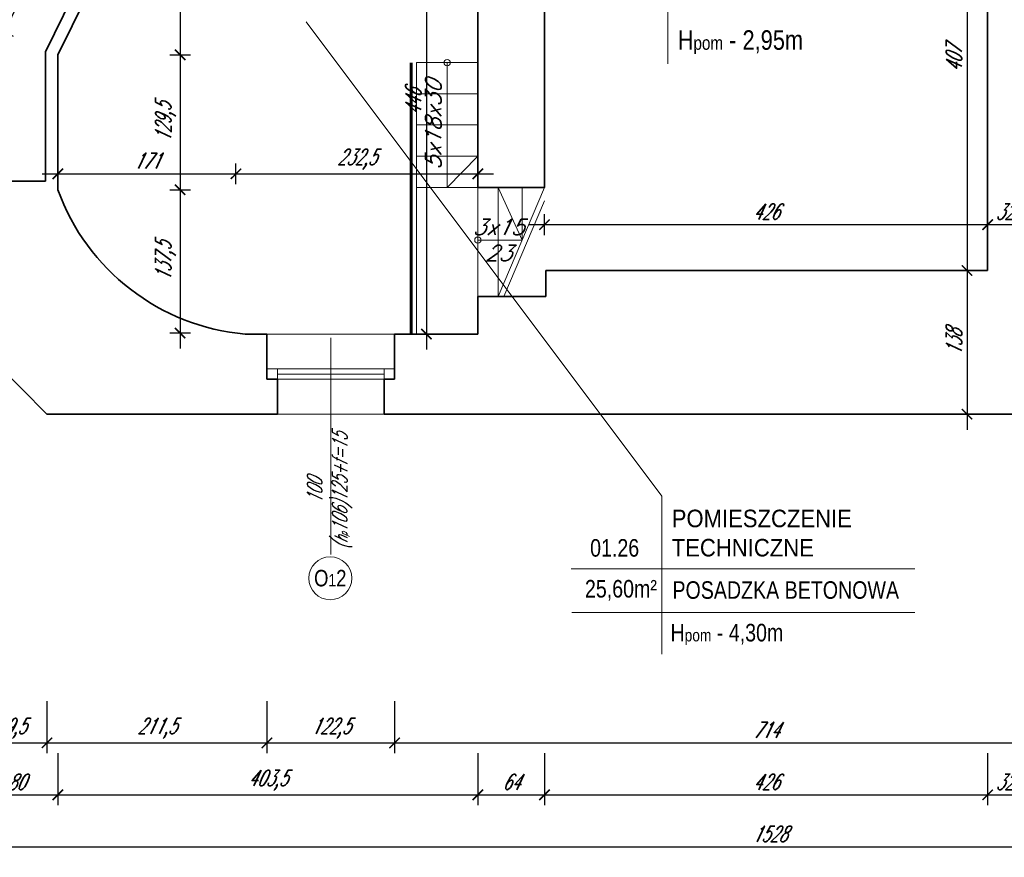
# Model space of a CAD drawing. Header units: millimetres. Extents: x 402 to 79005, y -7782 to 89952.
# Tile 206 of 256: x 24204 to 25150, y 35200 to 36005. Entities that reach past the tile are written whole.
import ezdxf

# ---------------------------------------------------------------- set-up
doc = ezdxf.new("R2010")
doc.units = ezdxf.units.MM
doc.header["$LTSCALE"] = 10
doc.layers.get('0').update_dxf_attribs({"lineweight": 0})
doc.layers.get('Defpoints').update_dxf_attribs({"color": 253})
for name, color, linetype, lineweight in [('01 parter - ściany', 253, 'Continuous', 35), ('03-01_okna', 253, 'Continuous', 15), ('03-02_schody', 253, 'Continuous', 5), ('04-1_widok', 253, 'Continuous', 5), ('05-01_wymiary', 253, 'Continuous', 5), ('05-03_opis', 253, 'Continuous', 5)]:
    doc.layers.add(name, color=color, linetype=linetype, lineweight=lineweight)
doc.styles.add('ariel', font='ARIAL.TTF', dxfattribs={"width": 0.8})
doc.styles.add('ariel_wym', font='simplex.shx', dxfattribs={"width": 0.65, "oblique": 25})
doc.dimstyles.new('ariel 50', dxfattribs={"dimtxt": 15, "dimasz": 10, "dimexe": 10, "dimexo": 0, "dimgap": 5, "dimtad": 1, "dimdec": 1, "dimrnd": 0.5, "dimtxsty": 'ariel_wym', "dimblk": 'ARCHTICK', "dimcen": 2.5, "dimdle": 15, "dimazin": 0, "dimtfac": 1, "dimtdec": 1, "dimtix": 1, "dimtmove": 0, "dimatfit": 3, "dimldrblk": 'DOT', "dimfxl": 0, "dimarcsym": 0})
doc.dimstyles.new('ariel 50 wnętrze', dxfattribs={"dimtxt": 15, "dimasz": 10, "dimexe": 10, "dimexo": 0, "dimgap": 5, "dimtad": 1, "dimdec": 1, "dimrnd": 0.5, "dimtxsty": 'ariel_wym', "dimblk": 'ARCHTICK', "dimcen": 2.5, "dimdle": 15, "dimazin": 0, "dimtfac": 1, "dimtdec": 1, "dimtix": 1, "dimtmove": 0, "dimatfit": 3, "dimldrblk": 'DOT', "dimfxl": 0, "dimarcsym": 0})

# ---------------------------------------------------------------- blocks, each defined once
blk = doc.blocks.new('_ArchTick')
at = {"color": 0, "linetype": 'ByBlock', "const_width": 0.15}
blk.add_lwpolyline([(-0.5, -0.5), (0.5, 0.5)], dxfattribs=at)
blk = doc.blocks.new('*D934')
at = {"layer": '05-01_wymiary', "color": 0, "lineweight": -2}
for p, q in [((24160.83, 35350), (24160.83, 35300)), ((24230.21, 35350), (24230.21, 35300)), ((24145.83, 35310), (24245.21, 35310))]:
    blk.add_line(p, q, dxfattribs=at)
at = {"layer": 'Defpoints', "color": 0}
for p in [(24160.83, 35610.83), (24230.21, 35540.83), (24230.21, 35310)]:
    blk.add_point(p, dxfattribs=at)
at = {"layer": '05-01_wymiary', "color": 0, "lineweight": -2, "xscale": 10, "yscale": 10, "zscale": 10, "rotation": 180}
blk.add_blockref('_ArchTick', (24160.83, 35310), dxfattribs=at)
at = {"layer": '05-01_wymiary', "color": 0, "lineweight": -2, "xscale": 10, "yscale": 10, "zscale": 10}
blk.add_blockref('_ArchTick', (24230.21, 35310), dxfattribs=at)
at = {"layer": '05-01_wymiary', "color": 0, "insert": (24195.52, 35323.93), "char_height": 15, "attachment_point": 5, "style": 'ariel_wym'}
blk.add_mtext('69,5', dxfattribs=at)
blk = doc.blocks.new('_Dot')
at = {"color": 0, "linetype": 'ByBlock', "lineweight": -2}
blk.add_line((-0.5, 0), (-1, 0), dxfattribs=at)
at = {"color": 0, "linetype": 'ByBlock', "const_width": 0.5}
blk.add_lwpolyline([(-0.25, 0, 1), (0.25, 0, 1)], format="xyb", close=True, dxfattribs=at)
blk = doc.blocks.new('*D935')
at = {"layer": '05-01_wymiary', "color": 0, "lineweight": -2}
for p, q in [((24230.21, 35350), (24230.21, 35300)), ((24441.63, 35350), (24441.63, 35300)), ((24215.21, 35310), (24456.63, 35310))]:
    blk.add_line(p, q, dxfattribs=at)
at = {"layer": 'Defpoints', "color": 0}
for p in [(24441.63, 35617.83), (24230.21, 35540.83), (24441.63, 35310)]:
    blk.add_point(p, dxfattribs=at)
at = {"layer": '05-01_wymiary', "color": 0, "lineweight": -2, "xscale": 10, "yscale": 10, "zscale": 10, "rotation": 180}
blk.add_blockref('_ArchTick', (24230.21, 35310), dxfattribs=at)
at = {"layer": '05-01_wymiary', "color": 0, "lineweight": -2, "xscale": 10, "yscale": 10, "zscale": 10}
blk.add_blockref('_ArchTick', (24441.63, 35310), dxfattribs=at)
at = {"layer": '05-01_wymiary', "color": 0, "insert": (24335.92, 35323.93), "char_height": 15, "attachment_point": 5, "style": 'ariel_wym'}
blk.add_mtext('211,5', dxfattribs=at)
blk = doc.blocks.new('*D936')
at = {"layer": '05-01_wymiary', "color": 0, "lineweight": -2}
for p, q in [((24441.63, 35350), (24441.63, 35300)), ((24564.33, 35350), (24564.33, 35300)), ((24426.63, 35310), (24579.33, 35310))]:
    blk.add_line(p, q, dxfattribs=at)
at = {"layer": 'Defpoints', "color": 0}
for p in [(24441.63, 35617.83), (24564.33, 35617.83), (24564.33, 35310)]:
    blk.add_point(p, dxfattribs=at)
at = {"layer": '05-01_wymiary', "color": 0, "lineweight": -2, "xscale": 10, "yscale": 10, "zscale": 10, "rotation": 180}
blk.add_blockref('_ArchTick', (24441.63, 35310), dxfattribs=at)
at = {"layer": '05-01_wymiary', "color": 0, "lineweight": -2, "xscale": 10, "yscale": 10, "zscale": 10}
blk.add_blockref('_ArchTick', (24564.33, 35310), dxfattribs=at)
at = {"layer": '05-01_wymiary', "color": 0, "insert": (24502.98, 35323.93), "char_height": 15, "attachment_point": 5, "style": 'ariel_wym'}
blk.add_mtext('122,5', dxfattribs=at)
blk = doc.blocks.new('*D937')
at = {"layer": '05-01_wymiary', "color": 0, "lineweight": -2}
for p, q in [((24564.33, 35350), (24564.33, 35300)), ((25278.39, 35350), (25278.39, 35300)), ((24549.33, 35310), (25293.39, 35310))]:
    blk.add_line(p, q, dxfattribs=at)
at = {"layer": 'Defpoints', "color": 0}
for p in [(24564.33, 35617.83), (25278.39, 35617.83), (25278.39, 35310)]:
    blk.add_point(p, dxfattribs=at)
at = {"layer": '05-01_wymiary', "color": 0, "lineweight": -2, "xscale": 10, "yscale": 10, "zscale": 10, "rotation": 180}
blk.add_blockref('_ArchTick', (24564.33, 35310), dxfattribs=at)
at = {"layer": '05-01_wymiary', "color": 0, "lineweight": -2, "xscale": 10, "yscale": 10, "zscale": 10}
blk.add_blockref('_ArchTick', (25278.39, 35310), dxfattribs=at)
at = {"layer": '05-01_wymiary', "color": 0, "insert": (24921.36, 35322.5), "char_height": 15, "attachment_point": 5, "style": 'ariel_wym'}
blk.add_mtext('714', dxfattribs=at)
blk = doc.blocks.new('*D13')
at = {"layer": '05-01_wymiary', "color": 0, "lineweight": -2}
for p, q in [((24160.83, 35300), (24160.83, 35250)), ((24240.63, 35300), (24240.63, 35250)), ((24145.83, 35260), (24255.63, 35260))]:
    blk.add_line(p, q, dxfattribs=at)
at = {"layer": 'Defpoints', "color": 0}
for p in [(24240.63, 35841.77), (24160.83, 35696.05), (24240.63, 35260)]:
    blk.add_point(p, dxfattribs=at)
at = {"layer": '05-01_wymiary', "color": 0, "lineweight": -2, "xscale": 10, "yscale": 10, "zscale": 10, "rotation": 180}
blk.add_blockref('_ArchTick', (24160.83, 35260), dxfattribs=at)
at = {"layer": '05-01_wymiary', "color": 0, "lineweight": -2, "xscale": 10, "yscale": 10, "zscale": 10}
blk.add_blockref('_ArchTick', (24240.63, 35260), dxfattribs=at)
at = {"layer": '05-01_wymiary', "color": 0, "insert": (24200.73, 35272.5), "char_height": 15, "attachment_point": 5, "style": 'ariel_wym'}
blk.add_mtext('80', dxfattribs=at)
blk = doc.blocks.new('*D14')
at = {"layer": '05-01_wymiary', "color": 0, "lineweight": -2}
for p, q in [((24240.63, 35300), (24240.63, 35250)), ((24644.33, 35300), (24644.33, 35250)), ((24225.63, 35260), (24659.33, 35260))]:
    blk.add_line(p, q, dxfattribs=at)
at = {"layer": 'Defpoints', "color": 0}
for p in [(24240.63, 35841.77), (24644.33, 35844.05), (24644.33, 35260)]:
    blk.add_point(p, dxfattribs=at)
at = {"layer": '05-01_wymiary', "color": 0, "lineweight": -2, "xscale": 10, "yscale": 10, "zscale": 10, "rotation": 180}
blk.add_blockref('_ArchTick', (24240.63, 35260), dxfattribs=at)
at = {"layer": '05-01_wymiary', "color": 0, "lineweight": -2, "xscale": 10, "yscale": 10, "zscale": 10}
blk.add_blockref('_ArchTick', (24644.33, 35260), dxfattribs=at)
at = {"layer": '05-01_wymiary', "color": 0, "insert": (24442.48, 35273.93), "char_height": 15, "attachment_point": 5, "style": 'ariel_wym'}
blk.add_mtext('403,5', dxfattribs=at)
blk = doc.blocks.new('*D15')
at = {"layer": '05-01_wymiary', "color": 0, "lineweight": -2}
for p, q in [((24644.33, 35300), (24644.33, 35250)), ((24708.39, 35300), (24708.39, 35250)), ((24629.33, 35260), (24723.39, 35260))]:
    blk.add_line(p, q, dxfattribs=at)
at = {"layer": 'Defpoints', "color": 0}
for p in [(24644.33, 35844.05), (24708.39, 35844.05), (24708.39, 35260)]:
    blk.add_point(p, dxfattribs=at)
at = {"layer": '05-01_wymiary', "color": 0, "lineweight": -2, "xscale": 10, "yscale": 10, "zscale": 10, "rotation": 180}
blk.add_blockref('_ArchTick', (24644.33, 35260), dxfattribs=at)
at = {"layer": '05-01_wymiary', "color": 0, "lineweight": -2, "xscale": 10, "yscale": 10, "zscale": 10}
blk.add_blockref('_ArchTick', (24708.39, 35260), dxfattribs=at)
at = {"layer": '05-01_wymiary', "color": 0, "insert": (24676.36, 35272.5), "char_height": 15, "attachment_point": 5, "style": 'ariel_wym'}
blk.add_mtext('64', dxfattribs=at)
blk = doc.blocks.new('*D16')
at = {"layer": '05-01_wymiary', "color": 0, "lineweight": -2}
for p, q in [((24708.39, 35300), (24708.39, 35250)), ((25134.33, 35300), (25134.33, 35250)), ((24693.39, 35260), (25149.33, 35260))]:
    blk.add_line(p, q, dxfattribs=at)
at = {"layer": 'Defpoints', "color": 0}
for p in [(24708.39, 35844.05), (25134.33, 35764.14), (25134.33, 35260)]:
    blk.add_point(p, dxfattribs=at)
at = {"layer": '05-01_wymiary', "color": 0, "lineweight": -2, "xscale": 10, "yscale": 10, "zscale": 10, "rotation": 180}
blk.add_blockref('_ArchTick', (24708.39, 35260), dxfattribs=at)
at = {"layer": '05-01_wymiary', "color": 0, "lineweight": -2, "xscale": 10, "yscale": 10, "zscale": 10}
blk.add_blockref('_ArchTick', (25134.33, 35260), dxfattribs=at)
at = {"layer": '05-01_wymiary', "color": 0, "insert": (24921.36, 35272.5), "char_height": 15, "attachment_point": 5, "style": 'ariel_wym'}
blk.add_mtext('426', dxfattribs=at)
blk = doc.blocks.new('*D17')
at = {"layer": '05-01_wymiary', "color": 0, "lineweight": -2}
for p, q in [((25134.33, 35300), (25134.33, 35250)), ((25166.33, 35300), (25166.33, 35250)), ((25119.33, 35260), (25181.33, 35260))]:
    blk.add_line(p, q, dxfattribs=at)
at = {"layer": 'Defpoints', "color": 0}
for p in [(25134.33, 35764.14), (25166.33, 35739.05), (25166.33, 35260)]:
    blk.add_point(p, dxfattribs=at)
at = {"layer": '05-01_wymiary', "color": 0, "lineweight": -2, "xscale": 10, "yscale": 10, "zscale": 10, "rotation": 180}
blk.add_blockref('_ArchTick', (25134.33, 35260), dxfattribs=at)
at = {"layer": '05-01_wymiary', "color": 0, "lineweight": -2, "xscale": 10, "yscale": 10, "zscale": 10}
blk.add_blockref('_ArchTick', (25166.33, 35260), dxfattribs=at)
at = {"layer": '05-01_wymiary', "color": 0, "insert": (25150.33, 35272.5), "char_height": 15, "attachment_point": 5, "style": 'ariel_wym'}
blk.add_mtext('32', dxfattribs=at)
blk = doc.blocks.new('*D20')
at = {"layer": '05-01_wymiary', "color": 0, "lineweight": -2}
for p, q in [((24160.83, 35250), (24160.83, 35200)), ((25688.83, 35250), (25688.83, 35200)), ((24145.83, 35210), (25703.83, 35210))]:
    blk.add_line(p, q, dxfattribs=at)
at = {"layer": 'Defpoints', "color": 0}
for p in [(24160.83, 35696.05), (25688.83, 35696.05), (25688.83, 35210)]:
    blk.add_point(p, dxfattribs=at)
at = {"layer": '05-01_wymiary', "color": 0, "lineweight": -2, "xscale": 10, "yscale": 10, "zscale": 10, "rotation": 180}
blk.add_blockref('_ArchTick', (24160.83, 35210), dxfattribs=at)
at = {"layer": '05-01_wymiary', "color": 0, "lineweight": -2, "xscale": 10, "yscale": 10, "zscale": 10}
blk.add_blockref('_ArchTick', (25688.83, 35210), dxfattribs=at)
at = {"layer": '05-01_wymiary', "color": 0, "insert": (24924.83, 35222.5), "char_height": 15, "attachment_point": 5, "style": 'ariel_wym'}
blk.add_mtext('1528', dxfattribs=at)
blk = doc.blocks.new('*D367')
at = {"layer": '05-01_wymiary', "color": 0, "lineweight": -2}
for p, q in [((25114.49, 36185.98), (25114.49, 35749.14)), ((25124.49, 36170.98), (25104.49, 36170.98)), ((25124.49, 35764.14), (25104.49, 35764.14))]:
    blk.add_line(p, q, dxfattribs=at)
at = {"layer": 'Defpoints', "color": 0}
for p in [(25134.33, 36170.98), (25114.49, 35764.14), (25134.33, 35764.14)]:
    blk.add_point(p, dxfattribs=at)
at = {"layer": '05-01_wymiary', "color": 0, "lineweight": -2, "xscale": 10, "yscale": 10, "zscale": 10}
for p, rotation in [((25114.49, 36170.98), 90), ((25114.49, 35764.14), 270)]:
    blk.add_blockref('_ArchTick', p, dxfattribs=dict(at, rotation=rotation))
at = {"layer": '05-01_wymiary', "color": 0, "insert": (25101.99, 35967.56), "char_height": 15, "attachment_point": 5, "rotation": 90, "style": 'ariel_wym'}
blk.add_mtext('407', dxfattribs=at)
blk = doc.blocks.new('*D385')
at = {"layer": '05-01_wymiary', "color": 0, "lineweight": -2}
for p, q in [((24594.87, 36164.05), (24594.87, 35688.05)), ((24604.87, 36149.05), (24584.87, 36149.05)), ((24604.87, 35703.05), (24584.87, 35703.05))]:
    blk.add_line(p, q, dxfattribs=at)
at = {"layer": 'Defpoints', "color": 0}
for p in [(24620.33, 36149.05), (24594.87, 35703.05), (24644.33, 35703.05)]:
    blk.add_point(p, dxfattribs=at)
at = {"layer": '05-01_wymiary', "color": 0, "lineweight": -2, "xscale": 10, "yscale": 10, "zscale": 10}
for p, rotation in [((24594.87, 36149.05), 90), ((24594.87, 35703.05), 270)]:
    blk.add_blockref('_ArchTick', p, dxfattribs=dict(at, rotation=rotation))
at = {"layer": '05-01_wymiary', "color": 0, "insert": (24582.37, 35926.05), "char_height": 15, "attachment_point": 5, "rotation": 90, "style": 'ariel_wym'}
blk.add_mtext('446', dxfattribs=at)
blk = doc.blocks.new('*D388')
at = {"layer": '05-01_wymiary', "color": 0, "lineweight": -2}
for p, q in [((24358.16, 36104), (24358.16, 35956.45)), ((24348.16, 36089), (24368.16, 36089)), ((24348.16, 35971.45), (24368.16, 35971.45))]:
    blk.add_line(p, q, dxfattribs=at)
at = {"layer": 'Defpoints', "color": 0}
for p in [(24320.83, 36089), (24240.63, 35971.45), (24358.16, 35971.45)]:
    blk.add_point(p, dxfattribs=at)
at = {"layer": '05-01_wymiary', "color": 0, "lineweight": -2, "xscale": 10, "yscale": 10, "zscale": 10}
for p, rotation in [((24358.16, 36089), 90), ((24358.16, 35971.45), 270)]:
    blk.add_blockref('_ArchTick', p, dxfattribs=dict(at, rotation=rotation))
at = {"layer": '05-01_wymiary', "color": 0, "insert": (24344.23, 36030.22), "char_height": 15, "attachment_point": 5, "rotation": 90, "style": 'ariel_wym'}
blk.add_mtext('117,5', dxfattribs=at)
blk = doc.blocks.new('*D389')
at = {"layer": '05-01_wymiary', "color": 0, "lineweight": -2}
for p, q in [((24358.16, 35986.45), (24358.16, 35826.77)), ((24348.16, 35971.45), (24368.16, 35971.45)), ((24348.16, 35841.77), (24368.16, 35841.77))]:
    blk.add_line(p, q, dxfattribs=at)
at = {"layer": 'Defpoints', "color": 0}
for p in [(24240.63, 35971.45), (24240.63, 35841.77), (24358.16, 35841.77)]:
    blk.add_point(p, dxfattribs=at)
at = {"layer": '05-01_wymiary', "color": 0, "lineweight": -2, "xscale": 10, "yscale": 10, "zscale": 10}
for p, rotation in [((24358.16, 35971.45), 90), ((24358.16, 35841.77), 270)]:
    blk.add_blockref('_ArchTick', p, dxfattribs=dict(at, rotation=rotation))
at = {"layer": '05-01_wymiary', "color": 0, "insert": (24344.23, 35906.61), "char_height": 15, "attachment_point": 5, "rotation": 90, "style": 'ariel_wym'}
blk.add_mtext('129,5', dxfattribs=at)
blk = doc.blocks.new('*D390')
at = {"layer": '05-01_wymiary', "color": 0, "lineweight": -2}
for p, q in [((24358.16, 35856.77), (24358.16, 35689.03)), ((24348.16, 35841.77), (24368.16, 35841.77)), ((24368.16, 35704.03), (24348.16, 35704.03))]:
    blk.add_line(p, q, dxfattribs=at)
at = {"layer": 'Defpoints', "color": 0}
for p in [(24240.63, 35841.77), (24358.16, 35704.03), (24411.82, 35704.03)]:
    blk.add_point(p, dxfattribs=at)
at = {"layer": '05-01_wymiary', "color": 0, "lineweight": -2, "xscale": 10, "yscale": 10, "zscale": 10}
for p, rotation in [((24358.16, 35841.77), 90), ((24358.16, 35704.03), 270)]:
    blk.add_blockref('_ArchTick', p, dxfattribs=dict(at, rotation=rotation))
at = {"layer": '05-01_wymiary', "color": 0, "insert": (24344.23, 35772.9), "char_height": 15, "attachment_point": 5, "rotation": 90, "style": 'ariel_wym'}
blk.add_mtext('137,5', dxfattribs=at)
blk = doc.blocks.new('*D391')
at = {"layer": '05-01_wymiary', "color": 0, "lineweight": -2}
for p, q in [((24240.63, 35847.1), (24240.63, 35867.1)), ((24411.82, 35847.1), (24411.82, 35867.1)), ((24225.63, 35857.1), (24426.82, 35857.1))]:
    blk.add_line(p, q, dxfattribs=at)
at = {"layer": 'Defpoints', "color": 0}
for p in [(24411.82, 35857.1), (24240.63, 35841.77), (24411.82, 35704.03)]:
    blk.add_point(p, dxfattribs=at)
at = {"layer": '05-01_wymiary', "color": 0, "lineweight": -2, "xscale": 10, "yscale": 10, "zscale": 10, "rotation": 180}
blk.add_blockref('_ArchTick', (24240.63, 35857.1), dxfattribs=at)
at = {"layer": '05-01_wymiary', "color": 0, "lineweight": -2, "xscale": 10, "yscale": 10, "zscale": 10}
blk.add_blockref('_ArchTick', (24411.82, 35857.1), dxfattribs=at)
at = {"layer": '05-01_wymiary', "color": 0, "insert": (24326.22, 35869.6), "char_height": 15, "attachment_point": 5, "style": 'ariel_wym'}
blk.add_mtext('171', dxfattribs=at)
blk = doc.blocks.new('*D392')
at = {"layer": '05-01_wymiary', "color": 0, "lineweight": -2}
for p, q in [((24411.82, 35847.1), (24411.82, 35867.1)), ((24644.33, 35847.1), (24644.33, 35867.1)), ((24396.82, 35857.1), (24659.33, 35857.1))]:
    blk.add_line(p, q, dxfattribs=at)
at = {"layer": 'Defpoints', "color": 0}
for p in [(24644.33, 35857.1), (24411.82, 35704.03), (24644.33, 35703.05)]:
    blk.add_point(p, dxfattribs=at)
at = {"layer": '05-01_wymiary', "color": 0, "lineweight": -2, "xscale": 10, "yscale": 10, "zscale": 10, "rotation": 180}
blk.add_blockref('_ArchTick', (24411.82, 35857.1), dxfattribs=at)
at = {"layer": '05-01_wymiary', "color": 0, "lineweight": -2, "xscale": 10, "yscale": 10, "zscale": 10}
blk.add_blockref('_ArchTick', (24644.33, 35857.1), dxfattribs=at)
at = {"layer": '05-01_wymiary', "color": 0, "insert": (24528.08, 35871.03), "char_height": 15, "attachment_point": 5, "style": 'ariel_wym'}
blk.add_mtext('232,5', dxfattribs=at)
blk = doc.blocks.new('*D396')
at = {"layer": '05-01_wymiary', "color": 0, "lineweight": -2}
for p, q in [((24182.59, 35980.08), (24251.99, 36121.78)), ((24254.38, 36103.91), (24236.42, 36112.71)), ((24198.17, 35989.15), (24180.21, 35997.95))]:
    blk.add_line(p, q, dxfattribs=at)
at = {"layer": 'Defpoints', "color": 0}
for p in [(24245.4, 36108.31), (24284.83, 36089), (24228.63, 35974.23)]:
    blk.add_point(p, dxfattribs=at)
at = {"layer": '05-01_wymiary', "color": 0, "lineweight": -2, "xscale": 10, "yscale": 10, "zscale": 10}
for p, rotation in [((24245.4, 36108.31), 63.90549656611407), ((24189.19, 35993.55), 243.9054965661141)]:
    blk.add_blockref('_ArchTick', p, dxfattribs=dict(at, rotation=rotation))
at = {"layer": '05-01_wymiary', "color": 0, "insert": (24206.07, 36056.43), "char_height": 15, "attachment_point": 5, "rotation": 63.9055, "style": 'ariel_wym'}
blk.add_mtext('128', dxfattribs=at)
blk = doc.blocks.new('*D397')
at = {"layer": '05-01_wymiary', "color": 0, "lineweight": -2}
for p, q in [((24179.77, 35835.05), (24179.77, 35989.23)), ((24189.77, 35974.23), (24169.77, 35974.23)), ((24189.77, 35850.05), (24169.77, 35850.05))]:
    blk.add_line(p, q, dxfattribs=at)
at = {"layer": 'Defpoints', "color": 0}
for p in [(24179.77, 35974.23), (24228.63, 35974.23), (24228.63, 35850.05)]:
    blk.add_point(p, dxfattribs=at)
at = {"layer": '05-01_wymiary', "color": 0, "lineweight": -2, "xscale": 10, "yscale": 10, "zscale": 10}
for p, rotation in [((24179.77, 35974.23), 90), ((24179.77, 35850.05), 270)]:
    blk.add_blockref('_ArchTick', p, dxfattribs=dict(at, rotation=rotation))
at = {"layer": '05-01_wymiary', "color": 0, "insert": (24167.27, 35912.14), "char_height": 15, "attachment_point": 5, "rotation": 90, "style": 'ariel_wym'}
blk.add_mtext('124', dxfattribs=at)
blk = doc.blocks.new('*D438')
at = {"layer": '05-01_wymiary', "color": 0, "lineweight": -2}
for p, q in [((25114.49, 35779.14), (25114.49, 35611.04)), ((25124.49, 35764.14), (25104.49, 35764.14)), ((25124.49, 35626.04), (25104.49, 35626.04))]:
    blk.add_line(p, q, dxfattribs=at)
at = {"layer": 'Defpoints', "color": 0}
for p in [(25134.33, 35764.14), (25114.49, 35626.04), (25288.36, 35626.04)]:
    blk.add_point(p, dxfattribs=at)
at = {"layer": '05-01_wymiary', "color": 0, "lineweight": -2, "xscale": 10, "yscale": 10, "zscale": 10}
for p, rotation in [((25114.49, 35764.14), 90), ((25114.49, 35626.04), 270)]:
    blk.add_blockref('_ArchTick', p, dxfattribs=dict(at, rotation=rotation))
at = {"layer": '05-01_wymiary', "color": 0, "insert": (25101.99, 35695.09), "char_height": 15, "attachment_point": 5, "rotation": 90, "style": 'ariel_wym'}
blk.add_mtext('138', dxfattribs=at)
blk = doc.blocks.new('*D440')
at = {"layer": '05-01_wymiary', "color": 0, "lineweight": -2}
for p, q in [((25134.33, 35798.19), (25134.33, 35818.19)), ((25166.33, 35818.19), (25166.33, 35798.19)), ((25181.33, 35808.19), (25119.33, 35808.19))]:
    blk.add_line(p, q, dxfattribs=at)
at = {"layer": 'Defpoints', "color": 0}
for p in [(25166.33, 35844.05), (25134.33, 35808.19), (25134.33, 35764.14)]:
    blk.add_point(p, dxfattribs=at)
at = {"layer": '05-01_wymiary', "color": 0, "lineweight": -2, "xscale": 10, "yscale": 10, "zscale": 10, "rotation": 180}
blk.add_blockref('_ArchTick', (25134.33, 35808.19), dxfattribs=at)
at = {"layer": '05-01_wymiary', "color": 0, "lineweight": -2, "xscale": 10, "yscale": 10, "zscale": 10}
blk.add_blockref('_ArchTick', (25166.33, 35808.19), dxfattribs=at)
at = {"layer": '05-01_wymiary', "color": 0, "insert": (25150.33, 35820.69), "char_height": 15, "attachment_point": 5, "style": 'ariel_wym'}
blk.add_mtext('32', dxfattribs=at)
blk = doc.blocks.new('*D441')
at = {"layer": '05-01_wymiary', "color": 0, "lineweight": -2}
for p, q in [((24708.39, 35798.19), (24708.39, 35818.19)), ((25134.33, 35798.19), (25134.33, 35818.19)), ((25149.33, 35808.19), (24693.39, 35808.19))]:
    blk.add_line(p, q, dxfattribs=at)
at = {"layer": 'Defpoints', "color": 0}
for p in [(24708.39, 35808.19), (24708.39, 35791.17), (25134.33, 35764.14)]:
    blk.add_point(p, dxfattribs=at)
at = {"layer": '05-01_wymiary', "color": 0, "lineweight": -2, "xscale": 10, "yscale": 10, "zscale": 10, "rotation": 180}
blk.add_blockref('_ArchTick', (24708.39, 35808.19), dxfattribs=at)
at = {"layer": '05-01_wymiary', "color": 0, "lineweight": -2, "xscale": 10, "yscale": 10, "zscale": 10}
blk.add_blockref('_ArchTick', (25134.33, 35808.19), dxfattribs=at)
at = {"layer": '05-01_wymiary', "color": 0, "insert": (24921.36, 35820.69), "char_height": 15, "attachment_point": 5, "style": 'ariel_wym'}
blk.add_mtext('426', dxfattribs=at)

msp = doc.modelspace()

# ---------------------------------------------------------------- linework, layer by layer
at = {"layer": '01 parter - ściany'}
for p, q in [((24708.39, 35844.05), (24708.36, 36170.98)), ((25134.33, 36170.98), (25134.33, 35764.14)), ((24644.33, 35844.05), (24644.33, 36149.05)), ((24228.63, 35974.23), (24284.83, 36089)), ((24240.63, 35971.45), (24298.2, 36089)), ((24228.63, 35850.05), (24228.63, 35974.23)), ((24240.63, 35841.77), (24240.63, 35971.45)), ((24228.63, 35850.05), (24077.24, 35850.05)), ((24644.33, 35844.05), (24708.39, 35844.05)), ((25134.33, 35764.14), (24709.55, 35764.14)), ((24709.55, 35739.05), (24709.55, 35764.14)), ((24644.33, 35703.05), (24644.33, 35739.05)), ((24644.33, 35739.05), (24669.34, 35739.05)), ((24669.34, 35739.05), (24709.55, 35739.05)), ((24441.63, 35703.05), (24420.82, 35703.05)), ((24441.63, 35703.04), (24441.63, 35659.54)), ((24644.33, 35703.05), (24564.33, 35703.04)), ((24564.33, 35703.04), (24564.33, 35659.56)), ((24230.21, 35626.05), (24160.83, 35696.05)), ((24451.6, 35659.54), (24441.63, 35659.54)), ((24451.6, 35626.04), (24451.6, 35659.54)), ((24554.33, 35626.04), (24554.33, 35659.56)), ((24564.3, 35659.56), (24554.33, 35659.56)), ((24451.6, 35626.05), (24230.21, 35626.05)), ((25288.36, 35626.04), (24554.33, 35626.04))]:
    msp.add_line(p, q, dxfattribs=at)
msp.add_arc((24439.26, 35913.39), 211.15, 199.82802, 264.98939, dxfattribs=at)
at = {"layer": '03-01_okna', "linetype": 'Continuous', "lineweight": 0}
for p, q in [((24564.33, 35669.56), (24441.63, 35669.54)), ((24451.6, 35659.54), (24451.6, 35669.54)), ((24554.33, 35659.56), (24554.33, 35669.56)), ((24554.33, 35664.55), (24451.6, 35664.54)), ((24554.33, 35659.56), (24451.6, 35659.54)), ((24451.6, 35626.05), (24554.33, 35626.05))]:
    msp.add_line(p, q, dxfattribs=at)
at = {"layer": '03-02_schody'}
for p, q in [((24585.33, 35934.05), (24585.33, 35964.05)), ((24585.33, 35964.05), (24644.33, 35964.05)), ((24614.83, 35964.05), (24614.83, 35844.05)), ((24585.33, 35904.05), (24585.33, 35934.05)), ((24585.33, 35934.05), (24644.33, 35934.05)), ((24585.33, 35874.05), (24585.33, 35904.05)), ((24585.33, 35904.05), (24644.33, 35904.05)), ((24585.33, 35844.05), (24585.33, 35874.05)), ((24585.33, 35874.05), (24644.33, 35874.05)), ((24614.83, 35844.05), (24644.33, 35874.05)), ((24585.33, 35703.05), (24585.33, 35844.05)), ((24585.33, 35844.05), (24644.33, 35844.05)), ((24644.33, 35844.05), (24644.33, 35739.05)), ((24663.91, 35844.05), (24663.91, 35739.04)), ((24663.91, 35739.04), (24708.38, 35844.05)), ((24686.91, 35793.36), (24663.91, 35844.05)), ((24686.91, 35844.05), (24686.91, 35793.36)), ((24669.34, 35739.05), (24708.39, 35831.24)), ((24686.91, 35793.36), (24644.33, 35793.36))]:
    msp.add_line(p, q, dxfattribs=at)
at = {"layer": '03-02_schody', "const_width": 3}
msp.add_lwpolyline([(24580.33, 35703.05), (24580.33, 35964.05)], dxfattribs=at)
at = {"layer": '03-02_schody'}
for centre in [(24614.83, 35964.05), (24644.33, 35793.36)]:
    msp.add_circle(centre, 3, dxfattribs=at)
at = {"layer": '04-1_widok'}
msp.add_line((24441.63, 35703.05), (24564.33, 35703.04), dxfattribs=at)
at = {"layer": '05-03_opis'}
for p, q in [((24827.05, 36094.89), (24827.05, 35962.74)), ((24821.03, 35547.11), (24479.23, 36003.24)), ((24821.03, 35547.11), (24821.03, 35395.31)), ((24734.14, 35477.46), (25064.42, 35477.46)), ((24734.54, 35435.44), (25064.24, 35435.44))]:
    msp.add_line(p, q, dxfattribs=at)
at = {"layer": '05-03_opis', "lineweight": 0}
msp.add_line((24502.97, 35699.38), (24502.97, 35490.98), dxfattribs=at)
msp.add_circle((24502.47, 35468.29), 20.69, dxfattribs=at)

# ---------------------------------------------------------------- texts
at = {"layer": '05-03_opis', "style": 'ariel'}
for s, insert, char_height, width, attachment_point in [('{\\fArial|b0|i0|c238|p34; H\\H0.7x;pom\\H1.429x; - 2,95m}', (24830.63, 35983.76), 18.7387, 258.2312, 4), ('\\W0.9;{\\fArial|b0|i0|c238|p34;POMIESZCZENIE \\PTECHNICZNE}', (24830.67, 35511.61), 16.8648, 337.5404, 4), ('{\\fArial|b0|i0|c238|p34;01.26}', (24775.82, 35497.36), 16.8648, 78.4171, 5), ('POSADZKA BETONOWA', (24831.36, 35456.84), 16.8648, 232.4081, 4), ('{\\fArial|b0|i0|c238|p34;25,60m²}', (24781.83, 35456.64), 16.8648, 78.4171, 5), ('{\\fArial|b0|i0|c238|p34; H\\H0.7x;pom\\H1.429x; - 4,30m}', (24824.25, 35414.23), 16.8648, 232.4081, 4)]:
    msp.add_mtext(s, dxfattribs=dict(at, insert=insert, char_height=char_height, width=width, attachment_point=attachment_point))
at = {"layer": '05-03_opis', "lineweight": 0, "attachment_point": 5, "rotation": 90, "style": 'ariel_wym'}
for s, insert, char_height, width in [('{\\W1;5x18x30}', (24601.6, 35904.05), 15, 55), ('100\\P({\\H0.8333x;h\\H0.6x;p}106)125+f=15', (24501.89, 35552.35), 14.4, 62.6613)]:
    msp.add_mtext(s, dxfattribs=dict(at, insert=insert, char_height=char_height, width=width))
at = {"layer": '05-03_opis', "lineweight": 0, "attachment_point": 5}
for s, insert, char_height, width, style in [('{\\W1;3x15\\P23}', (24663.91, 35793.36), 15, 55, 'ariel_wym'), ('O{\\H0.7576x;1}2', (24502.47, 35468.29), 15.84, 75.1935, 'ariel')]:
    msp.add_mtext(s, dxfattribs=dict(at, insert=insert, char_height=char_height, width=width, style=style))

# ---------------------------------------------------------------- dimensions: what is measured, and where the dimension line sits
at = {"layer": '05-01_wymiary'}
for base, p1, p2, picture, middle in [((25114.49, 35764.14), (25134.33, 36170.98), (25134.33, 35764.14), '*D367', (25101.99, 35967.56)), ((24594.87, 35703.05), (24620.33, 36149.05), (24644.33, 35703.05), '*D385', (24582.37, 35926.05)), ((24358.1582, 35971.4536), (24320.8346, 36088.9959), (24240.6272, 35971.4536), '*D388', (24344.2296, 36030.2247)), ((24358.16, 35841.77), (24240.63, 35971.45), (24240.63, 35841.77), '*D389', (24344.23, 35906.61)), ((24358.16, 35704.03), (24240.63, 35841.77), (24411.82, 35704.03), '*D390', (24344.23, 35772.9)), ((25114.49, 35626.04), (25134.33, 35764.14), (25288.36, 35626.04), '*D438', (25101.99, 35695.09))]:
    dim = msp.add_linear_dim(base=base, p1=p1, p2=p2, angle=90, dimstyle='ariel 50 wnętrze', override={"dimtmove": 1}, dxfattribs=at)
    dim.commit()
    dim.dimension.update_dxf_attribs({"geometry": picture, "text_midpoint": middle})
dim = msp.add_aligned_dim(p1=(24228.63, 35974.23), p2=(24284.83, 36089), distance=43.91, dimstyle='ariel 50 wnętrze', dxfattribs=at)
dim.commit()
dim.dimension.update_dxf_attribs({"geometry": '*D396', "text_midpoint": (24206.07, 36056.43)})
dim = msp.add_linear_dim(base=(24179.77, 35974.23), p1=(24228.63, 35850.05), p2=(24228.63, 35974.23), angle=90, dimstyle='ariel 50 wnętrze', dxfattribs=at)
dim.commit()
dim.dimension.update_dxf_attribs({"geometry": '*D397', "text_midpoint": (24167.27, 35912.14)})
for base, p1, p2, dimstyle, picture, middle in [((24411.82, 35857.1), (24240.63, 35841.77), (24411.82, 35704.03), 'ariel 50 wnętrze', '*D391', (24326.22, 35869.6)), ((24240.63, 35260), (24160.83, 35696.05), (24240.63, 35841.77), 'ariel 50', '*D13', (24200.73, 35272.5)), ((25688.83, 35210), (24160.83, 35696.05), (25688.83, 35696.05), 'ariel 50', '*D20', (24924.83, 35222.5)), ((24230.21, 35310), (24160.83, 35610.83), (24230.21, 35540.83), 'ariel 50', '*D934', (24195.52, 35323.93))]:
    dim = msp.add_linear_dim(base=base, p1=p1, p2=p2, dimstyle=dimstyle, dxfattribs=at)
    dim.commit()
    dim.dimension.update_dxf_attribs({"geometry": picture, "text_midpoint": middle})
for base, p1, p2, dimstyle, picture, middle in [((24644.33, 35857.1), (24411.82, 35704.03), (24644.33, 35703.05), 'ariel 50 wnętrze', '*D392', (24528.08, 35871.03)), ((24644.33, 35260), (24240.63, 35841.77), (24644.33, 35844.05), 'ariel 50', '*D14', (24442.48, 35273.93)), ((24708.39, 35260), (24644.33, 35844.05), (24708.39, 35844.05), 'ariel 50', '*D15', (24676.36, 35272.5)), ((25134.33, 35260), (24708.39, 35844.05), (25134.33, 35764.14), 'ariel 50', '*D16', (24921.36, 35272.5)), ((25134.33, 35808.19), (25166.33, 35844.05), (25134.33, 35764.14), 'ariel 50 wnętrze', '*D440', (25150.33, 35820.69)), ((24708.39, 35808.19), (25134.33, 35764.14), (24708.39, 35791.17), 'ariel 50 wnętrze', '*D441', (24921.36, 35820.69)), ((25166.33, 35260), (25134.33, 35764.14), (25166.33, 35739.05), 'ariel 50', '*D17', (25150.33, 35272.5)), ((24441.63, 35310), (24230.21, 35540.83), (24441.63, 35617.83), 'ariel 50', '*D935', (24335.92, 35323.93)), ((24564.33, 35310), (24441.63, 35617.83), (24564.33, 35617.83), 'ariel 50', '*D936', (24502.98, 35323.93)), ((25278.39, 35310), (24564.33, 35617.83), (25278.39, 35617.83), 'ariel 50', '*D937', (24921.36, 35322.5))]:
    dim = msp.add_linear_dim(base=base, p1=p1, p2=p2, dimstyle=dimstyle, override={"dimtmove": 1}, dxfattribs=at)
    dim.commit()
    dim.dimension.update_dxf_attribs({"geometry": picture, "text_midpoint": middle})

doc.saveas('drawing.dxf')
